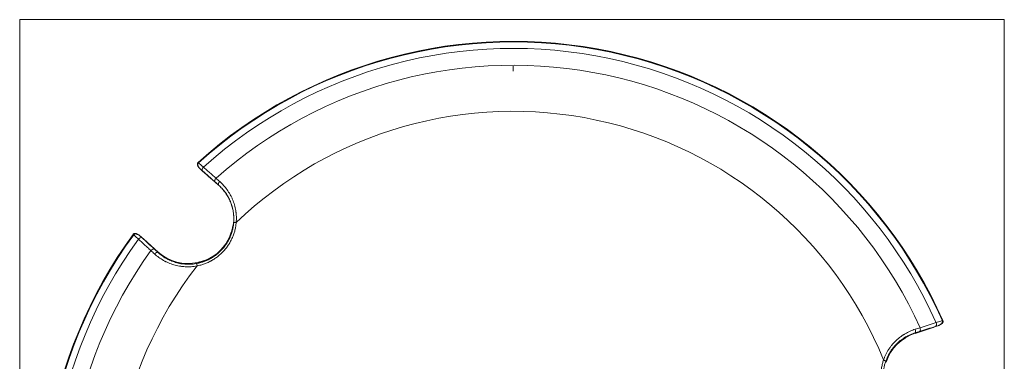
# Model space of a CAD drawing. Header units: millimetres. Extents: x 58 to 1083, y 49 to 805.
# Tile 4 of 8: x 58 to 364, y 644 to 751. Entities that reach past the tile are written whole.
import ezdxf

# ---------------------------------------------------------------- set-up
doc = ezdxf.new("R2010")
doc.units = ezdxf.units.MM
doc.layers.add('1', color=7, linetype='Continuous', true_color=0xffffff)

msp = doc.modelspace()

# ---------------------------------------------------------------- linework, layer by layer
at = {"layer": '1', "color": 8, "linetype": 'Continuous', "lineweight": 18}
for p, q in [((57.65, 444.47), (57.65, 750.89)), ((363.95, 750.89), (57.65, 750.89)), ((363.95, 750.89), (363.95, 444.47))]:
    msp.add_line(p, q, dxfattribs=at)
at = {"layer": '1', "color": 163, "linetype": 'Continuous', "lineweight": 18}
for p, q in [((211.16, 736.38), (211.16, 735.81)), ((211.16, 734.88), (211.16, 736.38)), ((211.16, 735.81), (211.16, 734.88))]:
    msp.add_line(p, q, dxfattribs=at)
at = {"layer": '1', "color": 155, "linetype": 'Continuous', "lineweight": 18}
for p, q in [((113.26, 706.27), (113.12, 706.4)), ((113.15, 706.43), (113.28, 706.29)), ((113.89, 704.33), (114.77, 703.54)), ((114.99, 703.26), (117.17, 701.29)), ((117.17, 701.29), (117.28, 701.3)), ((119.51, 699.35), (119.53, 699.37)), ((92.96, 684.01), (93.12, 683.9)), ((92.99, 684.04), (93.14, 683.92)), ((96.01, 682.7), (95.13, 683.49)), ((100.75, 678.51), (96.31, 682.51)), ((100.75, 678.51), (100.65, 678.41)), ((342.19, 655.2), (343.32, 655.56)), ((344.85, 657.18), (344.67, 657.1)), ((344.86, 657.14), (344.68, 657.07)), ((336.19, 653.18), (336.14, 653.32)), ((336.19, 653.18), (341.87, 655.03))]:
    msp.add_line(p, q, dxfattribs=at)
for centre, radius, start, end in [((211.16, 597.88), 146.25, 23.9205, 132.0795), ((211.16, 597.88), 146.06, 23.9205, 132.0795), ((211.16, 597.88), 144.05, 24.0147, 131.9853), ((211.16, 597.88), 138.83, 24.2611, 131.7389), ((211.16, 597.88), 124.46, 22.1959, 133.8041), ((211.16, 597.88), 146.25, 143.9205, 252.0795), ((211.16, 597.88), 146.06, 143.9205, 252.0795), ((110.09, 688.89), 14.04, 298.7534, 342.6636), ((211.16, 597.88), 144.05, 144.0147, 251.9853), ((211.16, 597.88), 138.83, 144.2611, 251.7389), ((110.09, 688.89), 13.96, 228, 282.2522), ((211.16, 597.88), 124.46, 142.1959, 253.8041), ((340.5, 639.91), 13.96, 108, 162.237)]:
    msp.add_arc(centre, radius, start, end, dxfattribs=at)
for centre, major_axis, ratio, start_param, end_param in [((115.21, 704.5), (0.659, 0.752), 0.612969, 1.497935, 3.119502), ((119.06, 701.12), (0.662, 0.75), 0.482684, 1.513199, 3.121664), ((120.2, 700.11), (0.662, 0.749), 0.463545, 1.515089, 3.121895), ((125.22, 687.48), (0.996, -0.088), 0.206516, 1.803101, 3.123755), ((95.1, 682.16), (-0.679, -0.734), 0.612969, 3.163683, 4.78525), ((98.86, 678.69), (-0.676, -0.737), 0.482684, 3.161521, 4.769987), ((99.99, 677.66), (-0.676, -0.737), 0.463545, 3.16129, 4.768096), ((113.07, 673.98), (0.192, -0.981), 0.206516, 3.159431, 4.480085), ((342.18, 656.26), (-0.296, 0.955), 0.612969, 3.163683, 4.78525), ((335.84, 654.27), (-0.3, 0.954), 0.463545, 3.16129, 4.768096), ((337.29, 654.73), (-0.3, 0.954), 0.482684, 3.161521, 4.769987), ((326.11, 644.78), (-0.946, 0.324), 0.206516, 3.159431, 4.480085)]:
    msp.add_ellipse(centre, major_axis=major_axis, ratio=ratio, start_param=start_param, end_param=end_param, dxfattribs=at)
for points, knots in [([(113.12, 706.4), (113.07, 706.35), (112.98, 706.24), (112.92, 706.04), (112.91, 705.83), (112.95, 705.62), (113.03, 705.4), (113.18, 705.12), (113.41, 704.81), (113.66, 704.54), (113.83, 704.38), (113.89, 704.33)], [0, 0, 0, 0, 0.082441, 0.168091, 0.24517, 0.325643, 0.424389, 0.538907, 0.709614, 0.906564, 1, 1, 1, 1]), ([(113.26, 706.27), (113.24, 706.25), (113.22, 706.23), (113.2, 706.19), (113.18, 706.17), (113.16, 706.13), (113.15, 706.11), (113.14, 706.08), (113.13, 706.07), (113.12, 706.05), (113.11, 706.01), (113.1, 705.98), (113.1, 705.94), (113.09, 705.93), (113.09, 705.91), (113.09, 705.9), (113.08, 705.84), (113.08, 705.79), (113.09, 705.7), (113.09, 705.65), (113.1, 705.59), (113.11, 705.56), (113.12, 705.52), (113.12, 705.49), (113.14, 705.43), (113.15, 705.38), (113.19, 705.3), (113.2, 705.25), (113.26, 705.13), (113.3, 705.05), (113.38, 704.93), (113.4, 704.89), (113.45, 704.81), (113.48, 704.77), (113.57, 704.66), (113.63, 704.59), (113.72, 704.49), (113.75, 704.46), (113.8, 704.41), (113.82, 704.39), (113.85, 704.37), (113.85, 704.36), (113.87, 704.34), (113.88, 704.34), (113.89, 704.33)], [0, 0, 0, 0, 0.03125, 0.03125, 0.0625, 0.0625, 0.09375, 0.09375, 0.109375, 0.109375, 0.125, 0.15625, 0.15625, 0.171875, 0.171875, 0.1875, 0.1875, 0.25, 0.25, 0.3125, 0.3125, 0.34375, 0.34375, 0.375, 0.375, 0.4375, 0.4375, 0.5, 0.5, 0.625, 0.625, 0.6875, 0.6875, 0.75, 0.75, 0.875, 0.875, 0.9375, 0.9375, 0.96875, 0.96875, 0.984375, 0.984375, 1, 1, 1, 1]), ([(113.28, 706.29), (113.67, 705.94), (114.07, 705.59), (114.58, 705.15), (114.69, 705.05), (114.8, 704.96)], [0, 0, 0, 0, 0.781548, 0.781548, 1, 1, 1, 1]), ([(114.8, 704.96), (115.11, 704.68), (115.43, 704.4), (115.91, 703.98), (116.07, 703.84), (116.39, 703.55), (116.55, 703.41), (117.37, 702.68), (118.04, 702.09), (118.73, 701.48)], [0, 0, 0, 0, 0.25, 0.25, 0.375, 0.375, 0.5, 0.5, 1, 1, 1, 1]), ([(114.77, 703.46), (114.77, 703.46), (114.77, 703.46), (114.77, 703.45), (114.78, 703.45), (114.78, 703.45), (114.78, 703.45), (114.79, 703.44), (114.8, 703.43), (114.81, 703.42), (114.81, 703.42), (114.82, 703.41), (114.83, 703.4), (114.84, 703.39), (114.85, 703.38), (114.87, 703.36), (114.88, 703.36), (114.89, 703.35), (114.9, 703.33), (114.92, 703.32), (114.93, 703.31), (114.94, 703.3), (114.96, 703.28), (114.97, 703.27), (114.99, 703.26)], [0, 0, 0, 0, 0.125, 0.125, 0.1875, 0.1875, 0.25, 0.25, 0.375, 0.375, 0.4375, 0.4375, 0.5, 0.5, 0.625, 0.625, 0.6875, 0.6875, 0.75, 0.8125, 0.8125, 0.875, 0.875, 1, 1, 1, 1]), ([(117.28, 701.3), (117.28, 701.3), (117.29, 701.3), (117.31, 701.28), (117.32, 701.27), (117.35, 701.25), (117.36, 701.24), (117.38, 701.23), (117.38, 701.22), (117.4, 701.21), (117.4, 701.21), (117.44, 701.18), (117.5, 701.13), (117.57, 701.06), (117.62, 701.02), (117.63, 701.01), (117.65, 700.99), (117.68, 700.96), (117.72, 700.94), (117.79, 700.87), (117.84, 700.83), (117.94, 700.74), (118, 700.69), (118.05, 700.64)], [0, 0, 0, 0, 0.125, 0.125, 0.25, 0.25, 0.3125, 0.3125, 0.34375, 0.34375, 0.375, 0.375, 0.5, 0.625, 0.625, 0.65625, 0.65625, 0.6875, 0.75, 0.75, 0.875, 0.875, 1, 1, 1, 1]), ([(119.51, 699.35), (119.87, 699.04), (120.53, 698.39), (121.13, 697.67), (121.7, 696.92), (121.97, 696.53), (122.34, 695.92), (122.46, 695.71), (122.61, 695.44), (122.63, 695.39), (122.69, 695.28), (122.77, 695.12), (122.85, 694.95), (123.11, 694.4), (123.3, 693.95), (123.62, 693.04), (123.76, 692.57), (123.99, 691.6), (124.08, 691.11), (124.16, 690.48), (124.17, 690.36), (124.2, 690.11), (124.21, 689.98), (124.24, 689.6), (124.25, 689.35), (124.26, 689.09)], [0, 0, 0, 0, 0.125, 0.25, 0.25, 0.375, 0.375, 0.4375, 0.4375, 0.453125, 0.453125, 0.46875, 0.5, 0.5, 0.625, 0.625, 0.75, 0.75, 0.875, 0.875, 0.90625, 0.90625, 0.9375, 0.9375, 1, 1, 1, 1]), ([(124.23, 687.58), (124.25, 687.87), (124.29, 688.45), (124.28, 689.32), (124.24, 689.89), (124.21, 690.25), (124.2, 690.32), (124.19, 690.46), (124.18, 690.53), (124.15, 690.74), (124.13, 690.88), (124.02, 691.58), (123.9, 692.13), (123.6, 693.19), (123.42, 693.71), (123.1, 694.47), (122.99, 694.72), (122.81, 695.08), (122.75, 695.21), (122.66, 695.39), (122.62, 695.45), (122.56, 695.57), (122.53, 695.63), (122.23, 696.16), (121.94, 696.61), (121.32, 697.47), (120.99, 697.88), (120.29, 698.65), (119.92, 699.02), (119.53, 699.37)], [0, 0, 0, 0, 0.0625, 0.125, 0.1875, 0.1875, 0.203125, 0.203125, 0.21875, 0.21875, 0.25, 0.25, 0.375, 0.375, 0.5, 0.5, 0.5625, 0.5625, 0.59375, 0.59375, 0.609375, 0.609375, 0.625, 0.625, 0.75, 0.75, 0.875, 0.875, 1, 1, 1, 1]), ([(119.89, 700.46), (120.31, 700.08), (120.72, 699.68), (121.48, 698.84), (121.84, 698.39), (122.51, 697.46), (122.82, 696.97), (123.14, 696.39), (123.18, 696.33), (123.25, 696.2), (123.29, 696.13), (123.39, 695.94), (123.45, 695.8), (123.65, 695.41), (123.77, 695.14), (124.11, 694.32), (124.31, 693.76), (124.55, 692.9), (124.63, 692.61), (124.76, 692.02), (124.82, 691.72), (124.89, 691.27), (124.91, 691.11), (124.94, 690.88), (124.95, 690.81), (124.97, 690.65), (125.01, 690.27), (125.06, 689.58), (125.07, 688.95), (125.05, 688.33), (125.04, 688.02), (125.01, 687.71)], [0, 0, 0, 0, 0.125, 0.125, 0.25, 0.25, 0.375, 0.375, 0.390625, 0.390625, 0.40625, 0.40625, 0.4375, 0.4375, 0.5, 0.5, 0.625, 0.625, 0.6875, 0.6875, 0.75, 0.75, 0.78125, 0.78125, 0.796875, 0.796875, 0.8125, 0.875, 0.9375, 0.9375, 1, 1, 1, 1]), ([(125.01, 687.71), (124.97, 687.3), (124.87, 686.5), (124.7, 685.71), (124.51, 684.93), (124.39, 684.55), (124.13, 683.78), (123.98, 683.4), (123.8, 682.97), (123.78, 682.92), (123.74, 682.83), (123.67, 682.69), (123.52, 682.37), (123.38, 682.09), (123.09, 681.55), (122.68, 680.85), (122.21, 680.18), (121.72, 679.53), (121.46, 679.21), (121.14, 678.87), (121.11, 678.83), (121.04, 678.75), (120.93, 678.64), (120.68, 678.38), (120.46, 678.16), (120.02, 677.74), (119.4, 677.21), (118.74, 676.72), (118.07, 676.26), (117.72, 676.05), (117.27, 675.8), (117.18, 675.75), (117, 675.65), (116.73, 675.51), (116.46, 675.37), (115.9, 675.12), (115.53, 674.96), (114.77, 674.68), (114.01, 674.44), (113.22, 674.25), (112.82, 674.17)], [0, 0, 0, 0, 0.0625, 0.125, 0.125, 0.1875, 0.1875, 0.25, 0.25, 0.257812, 0.257812, 0.265625, 0.28125, 0.3125, 0.3125, 0.375, 0.4375, 0.4375, 0.5, 0.5, 0.507812, 0.507812, 0.515625, 0.53125, 0.5625, 0.5625, 0.625, 0.6875, 0.6875, 0.75, 0.75, 0.765625, 0.765625, 0.78125, 0.8125, 0.8125, 0.875, 0.875, 0.9375, 1, 1, 1, 1]), ([(112.87, 674.96), (113.24, 675.04), (113.97, 675.21), (114.68, 675.44), (115.39, 675.7), (115.74, 675.84), (116.25, 676.08), (116.42, 676.16), (116.68, 676.29), (116.76, 676.34), (116.93, 676.43), (117.01, 676.48), (117.43, 676.71), (117.75, 676.91), (118.39, 677.34), (119, 677.79), (119.57, 678.29), (119.99, 678.68), (120.13, 678.82), (120.33, 679.02), (120.43, 679.13), (120.53, 679.23), (120.59, 679.3), (120.62, 679.34), (120.91, 679.66), (121.16, 679.96), (121.62, 680.57), (122.06, 681.19), (122.44, 681.84), (122.71, 682.35), (122.8, 682.52), (122.92, 682.78), (122.98, 682.91), (123.04, 683.04), (123.08, 683.12), (123.1, 683.17), (123.27, 683.56), (123.41, 683.92), (123.65, 684.64), (123.76, 685), (123.94, 685.72), (124.1, 686.46), (124.19, 687.2), (124.23, 687.58)], [0, 0, 0, 0, 0.0625, 0.125, 0.125, 0.1875, 0.1875, 0.21875, 0.21875, 0.234375, 0.234375, 0.25, 0.25, 0.3125, 0.3125, 0.375, 0.4375, 0.4375, 0.46875, 0.46875, 0.484375, 0.492188, 0.492188, 0.5, 0.5, 0.5625, 0.5625, 0.625, 0.6875, 0.6875, 0.71875, 0.71875, 0.734375, 0.742188, 0.742188, 0.75, 0.75, 0.8125, 0.8125, 0.875, 0.875, 0.9375, 1, 1, 1, 1]), ([(123.99, 686.65), (123.99, 686.64), (123.98, 686.63), (123.97, 686.59), (123.97, 686.57), (123.96, 686.54), (123.96, 686.53), (123.96, 686.51), (123.95, 686.5), (123.94, 686.44), (123.93, 686.38), (123.91, 686.29), (123.9, 686.27), (123.9, 686.23), (123.89, 686.21), (123.88, 686.15), (123.87, 686.1), (123.84, 685.97), (123.82, 685.87), (123.78, 685.74), (123.78, 685.71), (123.76, 685.66), (123.76, 685.63), (123.74, 685.55), (123.71, 685.43), (123.68, 685.32), (123.65, 685.23), (123.64, 685.2), (123.63, 685.13), (123.62, 685.1), (123.57, 684.95), (123.54, 684.83), (123.5, 684.7)], [0, 0, 0, 0, 0.125, 0.125, 0.1875, 0.1875, 0.21875, 0.21875, 0.25, 0.25, 0.375, 0.375, 0.40625, 0.40625, 0.4375, 0.4375, 0.5, 0.5, 0.625, 0.625, 0.65625, 0.65625, 0.6875, 0.6875, 0.75, 0.8125, 0.8125, 0.84375, 0.84375, 0.875, 0.875, 1, 1, 1, 1]), ([(124.26, 689.09), (124.26, 689.02), (124.26, 688.87), (124.26, 688.72), (124.26, 688.61), (124.25, 688.56), (124.25, 688.5), (124.25, 688.46), (124.25, 688.44), (124.25, 688.35), (124.24, 688.2), (124.23, 688.06), (124.23, 687.96), (124.22, 687.92), (124.22, 687.87), (124.22, 687.85), (124.22, 687.82), (124.21, 687.73), (124.19, 687.59), (124.18, 687.47), (124.17, 687.4), (124.17, 687.39), (124.17, 687.36), (124.17, 687.34), (124.16, 687.3), (124.16, 687.28), (124.15, 687.2), (124.13, 687.11), (124.12, 687.02), (124.11, 686.97), (124.11, 686.95), (124.1, 686.91), (124.1, 686.9), (124.09, 686.85), (124.08, 686.8), (124.07, 686.76), (124.07, 686.73), (124.06, 686.73), (124.06, 686.71), (124.06, 686.71), (124.06, 686.7), (124.05, 686.69), (124.05, 686.69)], [0, 0, 0, 0, 0.0625, 0.125, 0.125, 0.15625, 0.171875, 0.171875, 0.1875, 0.1875, 0.25, 0.3125, 0.3125, 0.34375, 0.34375, 0.359375, 0.359375, 0.375, 0.4375, 0.5, 0.5, 0.515625, 0.515625, 0.53125, 0.53125, 0.5625, 0.5625, 0.625, 0.6875, 0.6875, 0.71875, 0.71875, 0.75, 0.75, 0.8125, 0.875, 0.875, 0.90625, 0.90625, 0.9375, 0.9375, 1, 1, 1, 1]), ([(95.13, 683.49), (95.04, 683.58), (94.82, 683.76), (94.48, 684), (94.13, 684.18), (93.85, 684.27), (93.61, 684.31), (93.38, 684.29), (93.17, 684.21), (93.03, 684.12), (92.99, 684.04), (92.99, 684.04)], [0, 0, 0, 0, 0.153519, 0.362961, 0.518286, 0.628695, 0.725307, 0.812926, 0.901984, 0.996431, 1, 1, 1, 1]), ([(94.6, 682.52), (94.21, 682.88), (93.83, 683.24), (93.33, 683.7), (93.22, 683.8), (93.12, 683.9)], [0, 0, 0, 0, 0.781548, 0.781548, 1, 1, 1, 1]), ([(93.14, 683.92), (93.15, 683.94), (93.17, 683.96), (93.2, 683.99), (93.22, 684), (93.26, 684.03), (93.28, 684.04), (93.31, 684.06), (93.32, 684.07), (93.34, 684.08), (93.37, 684.09), (93.41, 684.1), (93.44, 684.11), (93.45, 684.12), (93.47, 684.12), (93.49, 684.13), (93.54, 684.14), (93.59, 684.14), (93.68, 684.15), (93.73, 684.15), (93.8, 684.15), (93.82, 684.14), (93.87, 684.14), (93.89, 684.14), (93.96, 684.12), (94, 684.11), (94.09, 684.09), (94.14, 684.08), (94.27, 684.04), (94.35, 684), (94.48, 683.94), (94.52, 683.92), (94.6, 683.88), (94.64, 683.85), (94.76, 683.78), (94.84, 683.73), (94.95, 683.64), (94.99, 683.62), (95.04, 683.57), (95.06, 683.56), (95.09, 683.53), (95.09, 683.53), (95.11, 683.51), (95.12, 683.5), (95.13, 683.49)], [0, 0, 0, 0, 0.03125, 0.03125, 0.0625, 0.0625, 0.09375, 0.09375, 0.109375, 0.109375, 0.125, 0.15625, 0.15625, 0.171875, 0.171875, 0.1875, 0.1875, 0.25, 0.25, 0.3125, 0.3125, 0.34375, 0.34375, 0.375, 0.375, 0.4375, 0.4375, 0.5, 0.5, 0.625, 0.625, 0.6875, 0.6875, 0.75, 0.75, 0.875, 0.875, 0.9375, 0.9375, 0.96875, 0.96875, 0.984375, 0.984375, 1, 1, 1, 1]), ([(98.47, 678.98), (98.13, 679.29), (97.79, 679.59), (97.3, 680.05), (97.13, 680.2), (96.81, 680.5), (96.64, 680.65), (95.84, 681.38), (95.21, 681.96), (94.6, 682.52)], [0, 0, 0, 0, 0.25, 0.25, 0.375, 0.375, 0.5, 0.5, 1, 1, 1, 1]), ([(96.01, 682.7), (96.02, 682.7), (96.02, 682.7), (96.05, 682.71), (96.07, 682.71), (96.08, 682.71)], [0, 0, 0, 0, 0.315715, 0.315715, 1, 1, 1, 1]), ([(96.31, 682.51), (96.3, 682.53), (96.28, 682.54), (96.26, 682.56), (96.25, 682.56), (96.24, 682.58), (96.23, 682.58), (96.21, 682.6), (96.2, 682.61), (96.18, 682.63), (96.16, 682.64), (96.14, 682.66), (96.13, 682.67), (96.12, 682.68), (96.12, 682.68), (96.11, 682.69), (96.11, 682.69), (96.1, 682.7), (96.09, 682.7), (96.09, 682.71), (96.08, 682.71), (96.08, 682.71)], [0, 0, 0, 0, 0.125, 0.125, 0.1875, 0.1875, 0.25, 0.25, 0.375, 0.375, 0.5, 0.5, 0.625, 0.625, 0.6875, 0.6875, 0.75, 0.75, 0.875, 0.875, 1, 1, 1, 1]), ([(112.82, 674.17), (112.52, 674.11), (112.21, 674.06), (111.59, 673.99), (111.29, 673.96), (110.37, 673.89), (109.76, 673.89), (108.85, 673.94), (108.54, 673.97), (108.09, 674.02), (107.94, 674.04), (107.71, 674.07), (107.64, 674.08), (107.49, 674.11), (107.41, 674.12), (106.74, 674.23), (106.16, 674.37), (105.03, 674.71), (104.48, 674.91), (103.67, 675.26), (103.4, 675.38), (103.08, 675.54), (103.01, 675.57), (102.88, 675.64), (102.69, 675.74), (102.5, 675.85), (101.87, 676.21), (101.39, 676.52), (100.47, 677.19), (100.03, 677.55), (99.61, 677.93)], [0, 0, 0, 0, 0.0625, 0.0625, 0.125, 0.125, 0.25, 0.25, 0.3125, 0.3125, 0.34375, 0.34375, 0.359375, 0.359375, 0.375, 0.375, 0.5, 0.5, 0.625, 0.625, 0.6875, 0.6875, 0.703125, 0.703125, 0.71875, 0.75, 0.75, 0.875, 0.875, 1, 1, 1, 1]), ([(100.65, 678.41), (101.04, 678.05), (101.44, 677.72), (102.29, 677.1), (102.73, 676.81), (103.31, 676.48), (103.49, 676.39), (103.66, 676.29), (103.78, 676.23), (103.84, 676.2), (104.15, 676.05), (104.39, 675.94), (105.14, 675.62), (105.65, 675.44), (106.69, 675.13), (107.23, 675), (107.85, 674.89), (107.92, 674.88), (108.06, 674.86), (108.13, 674.85), (108.34, 674.82), (108.48, 674.8), (108.9, 674.76), (109.18, 674.73), (110.02, 674.69), (110.59, 674.7), (111.44, 674.76), (111.73, 674.79), (112.3, 674.86), (112.58, 674.91), (112.87, 674.96)], [0, 0, 0, 0, 0.125, 0.125, 0.25, 0.25, 0.28125, 0.296875, 0.296875, 0.3125, 0.3125, 0.375, 0.375, 0.5, 0.5, 0.625, 0.625, 0.640625, 0.640625, 0.65625, 0.65625, 0.6875, 0.6875, 0.75, 0.75, 0.875, 0.875, 0.9375, 0.9375, 1, 1, 1, 1]), ([(114.99, 675.78), (114.99, 675.78), (114.97, 675.78), (114.93, 675.77), (114.92, 675.76), (114.89, 675.75), (114.88, 675.75), (114.86, 675.74), (114.84, 675.74), (114.78, 675.72), (114.72, 675.7), (114.64, 675.67), (114.62, 675.67), (114.58, 675.66), (114.56, 675.65), (114.5, 675.63), (114.46, 675.62), (114.33, 675.58), (114.23, 675.55), (114.1, 675.51), (114.07, 675.5), (114.02, 675.49), (113.99, 675.48), (113.91, 675.46), (113.79, 675.43), (113.68, 675.4), (113.59, 675.37), (113.56, 675.36), (113.49, 675.35), (113.46, 675.34), (113.31, 675.3), (113.18, 675.27), (113.05, 675.25)], [0, 0, 0, 0, 0.125, 0.125, 0.1875, 0.1875, 0.21875, 0.21875, 0.25, 0.25, 0.375, 0.375, 0.40625, 0.40625, 0.4375, 0.4375, 0.5, 0.5, 0.625, 0.625, 0.65625, 0.65625, 0.6875, 0.6875, 0.75, 0.8125, 0.8125, 0.84375, 0.84375, 0.875, 0.875, 1, 1, 1, 1]), ([(116.85, 676.57), (116.73, 676.51), (116.62, 676.45), (116.45, 676.36), (116.39, 676.34), (116.31, 676.29), (116.28, 676.28), (116.23, 676.25), (116.2, 676.24), (116.06, 676.18), (115.96, 676.13), (115.83, 676.08), (115.81, 676.07), (115.76, 676.04), (115.74, 676.03), (115.67, 676), (115.62, 675.99), (115.49, 675.93), (115.42, 675.9), (115.33, 675.87), (115.31, 675.87), (115.28, 675.85), (115.27, 675.85), (115.22, 675.83), (115.17, 675.81), (115.12, 675.8), (115.1, 675.79), (115.09, 675.79), (115.07, 675.78), (115.06, 675.78), (115.03, 675.77), (115.02, 675.77), (115.01, 675.77)], [0, 0, 0, 0, 0.125, 0.125, 0.1875, 0.1875, 0.21875, 0.21875, 0.25, 0.25, 0.375, 0.375, 0.40625, 0.40625, 0.4375, 0.4375, 0.5, 0.5, 0.625, 0.625, 0.65625, 0.65625, 0.6875, 0.6875, 0.75, 0.8125, 0.8125, 0.84375, 0.84375, 0.875, 0.875, 1, 1, 1, 1]), ([(337.73, 654.93), (338.17, 655.07), (338.6, 655.21), (339.24, 655.41), (339.46, 655.48), (339.88, 655.61), (340.09, 655.68), (341.13, 656), (341.95, 656.26), (342.74, 656.51)], [0, 0, 0, 0, 0.25, 0.25, 0.375, 0.375, 0.5, 0.5, 1, 1, 1, 1]), ([(342.74, 656.51), (343.24, 656.66), (343.74, 656.82), (344.39, 657.02), (344.53, 657.06), (344.67, 657.1)], [0, 0, 0, 0, 0.781548, 0.781548, 1, 1, 1, 1]), ([(343.31, 655.56), (343.43, 655.6), (343.7, 655.7), (344.08, 655.87), (344.4, 656.08), (344.63, 656.28), (344.78, 656.47), (344.88, 656.68), (344.91, 656.9), (344.9, 657.07), (344.86, 657.14), (344.86, 657.14)], [0, 0, 0, 0, 0.153519, 0.362961, 0.518286, 0.628695, 0.725307, 0.812926, 0.901984, 0.996431, 1, 1, 1, 1]), ([(343.32, 655.56), (343.33, 655.57), (343.34, 655.57), (343.36, 655.58), (343.37, 655.58), (343.4, 655.59), (343.43, 655.6), (343.49, 655.63), (343.53, 655.64), (343.66, 655.7), (343.75, 655.74), (343.87, 655.8), (343.91, 655.83), (343.99, 655.88), (344.03, 655.9), (344.14, 655.98), (344.21, 656.04), (344.32, 656.13), (344.35, 656.16), (344.41, 656.23), (344.45, 656.26), (344.49, 656.32), (344.5, 656.33), (344.53, 656.37), (344.54, 656.39), (344.58, 656.45), (344.61, 656.49), (344.65, 656.57), (344.66, 656.61), (344.68, 656.67), (344.69, 656.68), (344.69, 656.7), (344.7, 656.72), (344.7, 656.75), (344.71, 656.78), (344.71, 656.82), (344.71, 656.84), (344.71, 656.85), (344.72, 656.89), (344.71, 656.91), (344.71, 656.96), (344.71, 656.98), (344.7, 657.03), (344.69, 657.05), (344.68, 657.07)], [0, 0, 0, 0, 0.015625, 0.015625, 0.03125, 0.03125, 0.0625, 0.0625, 0.125, 0.125, 0.25, 0.25, 0.3125, 0.3125, 0.375, 0.375, 0.5, 0.5, 0.5625, 0.5625, 0.625, 0.625, 0.65625, 0.65625, 0.6875, 0.6875, 0.75, 0.75, 0.8125, 0.8125, 0.828125, 0.828125, 0.84375, 0.84375, 0.875, 0.890625, 0.890625, 0.90625, 0.90625, 0.9375, 0.9375, 0.96875, 0.96875, 1, 1, 1, 1]), ([(326.39, 644.9), (326.5, 645.2), (326.61, 645.49), (326.85, 646.06), (326.98, 646.34), (327.38, 647.17), (327.68, 647.7), (328.18, 648.46), (328.36, 648.71), (328.63, 649.08), (328.72, 649.2), (328.86, 649.38), (328.91, 649.44), (329, 649.55), (329.05, 649.61), (329.49, 650.13), (329.9, 650.57), (330.76, 651.38), (331.21, 651.76), (331.91, 652.29), (332.15, 652.45), (332.45, 652.66), (332.51, 652.7), (332.64, 652.78), (332.82, 652.89), (333.01, 653), (333.63, 653.37), (334.14, 653.63), (335.19, 654.09), (335.72, 654.29), (336.26, 654.47)], [0, 0, 0, 0, 0.0625, 0.0625, 0.125, 0.125, 0.25, 0.25, 0.3125, 0.3125, 0.34375, 0.34375, 0.359375, 0.359375, 0.375, 0.375, 0.5, 0.5, 0.625, 0.625, 0.6875, 0.6875, 0.703125, 0.703125, 0.71875, 0.75, 0.75, 0.875, 0.875, 1, 1, 1, 1]), ([(336.14, 653.32), (335.65, 653.17), (335.16, 652.98), (334.2, 652.56), (333.73, 652.32), (333.15, 651.98), (332.98, 651.88), (332.81, 651.77), (332.7, 651.7), (332.64, 651.66), (332.36, 651.48), (332.14, 651.32), (331.49, 650.83), (331.08, 650.48), (330.29, 649.73), (329.91, 649.33), (329.51, 648.85), (329.46, 648.79), (329.37, 648.68), (329.33, 648.63), (329.2, 648.46), (329.11, 648.35), (328.86, 648.01), (328.7, 647.78), (328.25, 647.07), (327.97, 646.57), (327.59, 645.81), (327.48, 645.54), (327.25, 645.01), (327.15, 644.74), (327.06, 644.46)], [0, 0, 0, 0, 0.125, 0.125, 0.25, 0.25, 0.28125, 0.296875, 0.296875, 0.3125, 0.3125, 0.375, 0.375, 0.5, 0.5, 0.625, 0.625, 0.640625, 0.640625, 0.65625, 0.65625, 0.6875, 0.6875, 0.75, 0.75, 0.875, 0.875, 0.9375, 0.9375, 1, 1, 1, 1]), ([(341.87, 655.03), (341.89, 655.04), (341.91, 655.04), (341.94, 655.05), (341.95, 655.05), (341.97, 655.06), (341.97, 655.06), (342, 655.07), (342.02, 655.08), (342.05, 655.09), (342.06, 655.09), (342.09, 655.1), (342.1, 655.11), (342.12, 655.11), (342.12, 655.11), (342.13, 655.12), (342.13, 655.12), (342.14, 655.12), (342.15, 655.12), (342.16, 655.13), (342.16, 655.13), (342.16, 655.13)], [0, 0, 0, 0, 0.125, 0.125, 0.1875, 0.1875, 0.25, 0.25, 0.375, 0.375, 0.5, 0.5, 0.625, 0.625, 0.6875, 0.6875, 0.75, 0.75, 0.875, 0.875, 1, 1, 1, 1]), ([(342.19, 655.2), (342.19, 655.19), (342.18, 655.18), (342.17, 655.16), (342.17, 655.14), (342.16, 655.13)], [0, 0, 0, 0, 0.315715, 0.315715, 1, 1, 1, 1]), ([(332.02, 627.58), (331.69, 627.81), (331.05, 628.3), (330.45, 628.84), (329.87, 629.4), (329.59, 629.69), (329.06, 630.31), (328.8, 630.62), (328.53, 630.99), (328.5, 631.04), (328.44, 631.12), (328.35, 631.24), (328.14, 631.54), (327.97, 631.8), (327.65, 632.32), (327.25, 633.02), (326.9, 633.76), (326.59, 634.52), (326.44, 634.9), (326.3, 635.35), (326.29, 635.4), (326.25, 635.49), (326.21, 635.64), (326.11, 635.99), (326.03, 636.29), (325.89, 636.89), (325.73, 637.69), (325.64, 638.5), (325.58, 639.31), (325.57, 639.72), (325.58, 640.24), (325.58, 640.34), (325.58, 640.54), (325.6, 640.85), (325.62, 641.15), (325.67, 641.76), (325.73, 642.16), (325.86, 642.96), (326.03, 643.74), (326.26, 644.52), (326.39, 644.9)], [0, 0, 0, 0, 0.0625, 0.125, 0.125, 0.1875, 0.1875, 0.25, 0.25, 0.257812, 0.257812, 0.265625, 0.28125, 0.3125, 0.3125, 0.375, 0.4375, 0.4375, 0.5, 0.5, 0.507812, 0.507812, 0.515625, 0.53125, 0.5625, 0.5625, 0.625, 0.6875, 0.6875, 0.75, 0.75, 0.765625, 0.765625, 0.78125, 0.8125, 0.8125, 0.875, 0.875, 0.9375, 1, 1, 1, 1]), ([(327.06, 644.46), (326.94, 644.11), (326.72, 643.39), (326.56, 642.66), (326.44, 641.92), (326.39, 641.54), (326.33, 640.98), (326.32, 640.79), (326.31, 640.5), (326.3, 640.41), (326.3, 640.22), (326.29, 640.12), (326.29, 639.64), (326.3, 639.26), (326.36, 638.5), (326.44, 637.74), (326.59, 637), (326.72, 636.44), (326.77, 636.25), (326.84, 635.98), (326.88, 635.84), (326.93, 635.7), (326.96, 635.61), (326.97, 635.56), (327.1, 635.15), (327.24, 634.79), (327.53, 634.08), (327.85, 633.39), (328.23, 632.73), (328.53, 632.25), (328.64, 632.09), (328.8, 631.85), (328.88, 631.73), (328.96, 631.62), (329.02, 631.54), (329.05, 631.5), (329.3, 631.16), (329.54, 630.86), (330.04, 630.29), (330.3, 630.02), (330.84, 629.5), (331.4, 628.99), (331.99, 628.54), (332.3, 628.32)], [0, 0, 0, 0, 0.0625, 0.125, 0.125, 0.1875, 0.1875, 0.21875, 0.21875, 0.234375, 0.234375, 0.25, 0.25, 0.3125, 0.3125, 0.375, 0.4375, 0.4375, 0.46875, 0.46875, 0.484375, 0.492187, 0.492187, 0.5, 0.5, 0.5625, 0.5625, 0.625, 0.6875, 0.6875, 0.71875, 0.71875, 0.734375, 0.742187, 0.742187, 0.75, 0.75, 0.8125, 0.8125, 0.875, 0.875, 0.9375, 1, 1, 1, 1])]:
    msp.add_open_spline(points, degree=3, knots=knots, dxfattribs=at)
for points, degree in [([(113.17, 706.45), (113.12, 706.4)], 1), ([(113.28, 706.29), (113.27, 706.28), (113.26, 706.27), (113.26, 706.27)], 3), ([(114.54, 703.76), (114.32, 703.95), (114.11, 704.14), (113.89, 704.33)], 3), ([(118.39, 700.37), (117.71, 700.97), (116.4, 702.13), (115.15, 703.22), (114.54, 703.76)], 3), ([(114.77, 703.46), (114.77, 703.49), (114.77, 703.51), (114.77, 703.54)], 3), ([(118.73, 701.48), (119.11, 701.14), (119.5, 700.8), (119.89, 700.46)], 3), ([(118.05, 700.64), (118.54, 700.22), (119.02, 699.79), (119.51, 699.35)], 3), ([(119.53, 699.37), (119.14, 699.7), (118.76, 700.04), (118.39, 700.37)], 3), ([(124.05, 686.69), (124.03, 686.68), (124.01, 686.66), (123.99, 686.65)], 3), ([(92.99, 684.04), (92.94, 683.98)], 1), ([(93.12, 683.9), (93.12, 683.91), (93.13, 683.91), (93.14, 683.92)], 3), ([(95.13, 683.49), (95.34, 683.3), (95.55, 683.1), (95.77, 682.9)], 3), ([(95.77, 682.9), (96.36, 682.35), (97.58, 681.23), (98.87, 680.04), (99.53, 679.43)], 3), ([(99.61, 677.93), (99.23, 678.28), (98.85, 678.63), (98.47, 678.98)], 3), ([(99.53, 679.43), (99.9, 679.09), (100.28, 678.75), (100.65, 678.41)], 3), ([(115.01, 675.77), (115, 675.77), (115, 675.78), (114.99, 675.78)], 3), ([(343.32, 655.56), (343.04, 655.48), (342.76, 655.39), (342.48, 655.31)], 3), ([(344.68, 657.07), (344.68, 657.08), (344.67, 657.09), (344.67, 657.1)], 3), ([(344.85, 657.14), (344.83, 657.21)], 1), ([(337.6, 653.78), (337.12, 653.63), (336.63, 653.48), (336.14, 653.32)], 3), ([(336.26, 654.47), (336.75, 654.62), (337.24, 654.78), (337.73, 654.93)], 3), ([(342.48, 655.31), (341.71, 655.07), (340.12, 654.57), (338.45, 654.05), (337.6, 653.78)], 3)]:
    msp.add_open_spline(points, degree=degree, dxfattribs=at)

doc.saveas('drawing.dxf')
